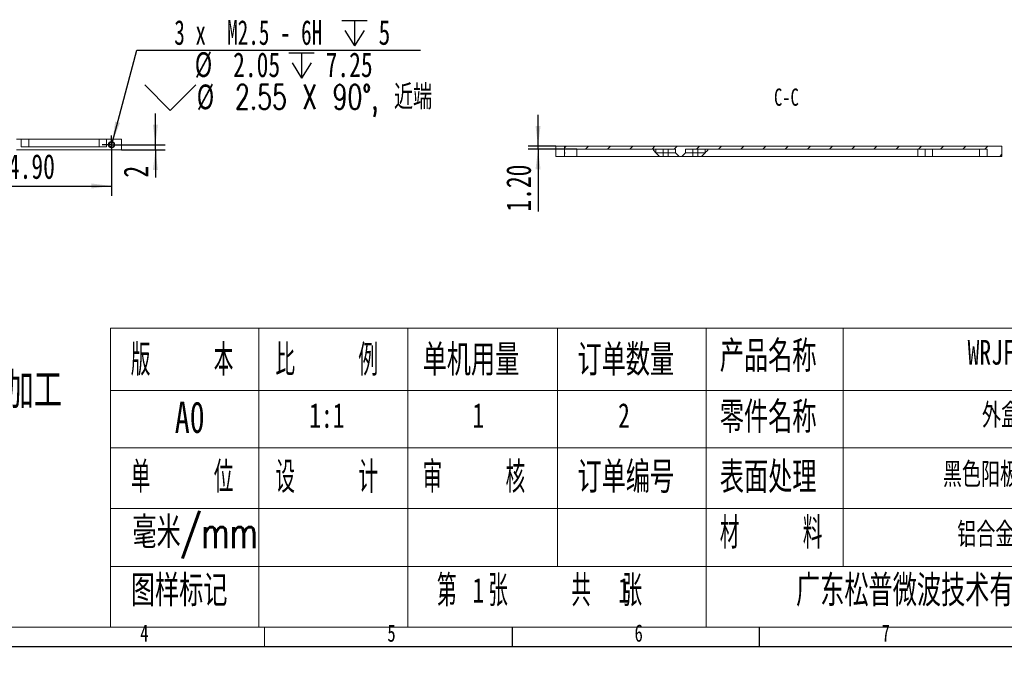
# Model space of a CAD drawing. Header units: millimetres. Extents: x -8 to 916, y -4 to 297.
# Tile 2 of 5: x 170 to 370, y -4 to 127. Entities that reach past the tile are written whole.
import ezdxf

# ---------------------------------------------------------------- set-up
doc = ezdxf.new("R2010")
doc.units = ezdxf.units.MM
for name, color, linetype in [('10', 7, 'Continuous'), ('5', 7, 'Continuous'), ('9', 7, 'Continuous')]:
    doc.layers.add(name, color=color, linetype=linetype)
doc.styles.add('SLDTEXTSTYLE0', font='TXT', dxfattribs={"width": 0.7})
doc.styles.add('SLDTEXTSTYLE1', font='TXT', dxfattribs={"width": 0.7, "bigfont": 'bigfont'})
doc.styles.add('SLDTEXTSTYLE3', font='TXT', dxfattribs={"width": 0.566667, "bigfont": 'bigfont'})
doc.styles.add('SLDTEXTSTYLE4', font='TXT', dxfattribs={"width": 0.628571})
doc.dimstyles.new('SLDDIMSTYLE1', dxfattribs={"dimtxt": 5, "dimasz": 4.08, "dimexe": 0, "dimexo": 0.0625, "dimgap": 1.25, "dimtad": 2, "dimlfac": 2, "dimrnd": 1e-09, "dimzin": 4, "dimdsep": 46, "dimtxsty": 'SLDTEXTSTYLE0', "dimsah": 1, "dimcen": 0.09, "dimadec": 0, "dimazin": 1, "dimtfac": 1, "dimtofl": 0, "dimtmove": 0, "dimatfit": 3, "dimfxl": 0, "dimfrac": 2, "dimtolj": 1, "dimtzin": 12, "dimarcsym": 0})
doc.dimstyles.new('SLDDIMSTYLE2', dxfattribs={"dimtxt": 5, "dimasz": 4.08, "dimexe": 0, "dimexo": 0.0625, "dimgap": 1.25, "dimtad": 2, "dimlfac": 2, "dimrnd": 1e-09, "dimzin": 12, "dimdsep": 46, "dimtxsty": 'SLDTEXTSTYLE0', "dimsah": 1, "dimcen": 0.09, "dimadec": 0, "dimazin": 3, "dimtfac": 1, "dimtmove": 0, "dimatfit": 0, "dimfxl": 0, "dimfrac": 2, "dimtolj": 1, "dimtzin": 12, "dimarcsym": 0})
doc.dimstyles.new('SLDDIMSTYLE3', dxfattribs={"dimtxt": 5, "dimasz": 4.08, "dimexe": 0, "dimexo": 0.0625, "dimgap": 1.25, "dimtad": 0, "dimtih": 1, "dimtoh": 1, "dimdec": 6, "dimlfac": 2, "dimrnd": 1e-09, "dimzin": 12, "dimdsep": 46, "dimtxsty": 'SLDTEXTSTYLE0', "dimblk1": 'NONE', "dimsah": 1, "dimcen": 0, "dimadec": 0, "dimazin": 3, "dimtfac": 1, "dimtmove": 0, "dimatfit": 3, "dimldrblk": 'NONE', "dimfxl": 0, "dimfrac": 2, "dimtolj": 1, "dimtzin": 12, "dimarcsym": 0})
doc.dimstyles.new('SLDDIMSTYLE4', dxfattribs={"dimtxt": 5, "dimasz": 4.08, "dimexe": 0, "dimexo": 0.0625, "dimgap": 1.25, "dimtad": 2, "dimlfac": 2, "dimrnd": 1e-09, "dimzin": 4, "dimdsep": 46, "dimtxsty": 'SLDTEXTSTYLE0', "dimsah": 1, "dimcen": 0.09, "dimadec": 0, "dimazin": 1, "dimtfac": 1, "dimtmove": 0, "dimatfit": 0, "dimfxl": 0, "dimfrac": 2, "dimtolj": 1, "dimtzin": 12, "dimarcsym": 0})

# ---------------------------------------------------------------- blocks, each defined once
blk = doc.blocks.new('SW_NOTE_0')
at = {"layer": '10', "color": 0, "attachment_point": 1, "style": 'SLDTEXTSTYLE1'}
for s, insert, char_height in [('1\\M+18141\\M+1955C\\M+196CA\\M+195BD\\M+190AE\\M+18141\\M+19DD9锐\\M+18A70\\M+18141\\M+19DD9\\M+196D1\\M+18E68\\M+18141\\M+19DD9划\\M+18DAD\\M+18141\\M+19DD9变\\M+18C60', (0, 9.55), 7.40833), ('2\\M+18141\\M+18F8A\\M+1974C\\M+196A2\\M+1928D\\M+18EDA\\M+190A1\\M+18CF6\\M+18DB7\\M+18BCF\\M+188C2GB/T1084-2400f级\\M+189C1\\M+18D48', (0, -1.83), 7.40833), ('3\\M+18141\\M+196A2\\M+1928D\\M+18D45\\M+188CA\\M+18CF6\\M+18DB7\\M+18BCF\\M+188C2\\M+1817D0.1', (0, -13.21), 7.4083), ('4\\M+18141\\M+196A2\\M+1928D圆\\M+18A70\\M+18BCF为R2', (0, -24.58), 7.4083), ('5\\M+18141\\M+196A2\\M+1928D\\M+18EDA\\M+190A1\\M+18E51\\M+18FC6SERP\\M+195B6\\M+18C8F\\M+189C1\\M+18D48', (0, -35.96), 7.4083)]:
    blk.add_mtext(s, dxfattribs=dict(at, insert=insert, char_height=char_height))
blk = doc.blocks.new('_D_11')
at = {"layer": '10'}
for p, q in [((151.46, 101.54), (151.46, 91.19)), ((188.91, 101.54), (188.91, 91.19)), ((151.46, 93.19), (188.91, 93.19))]:
    blk.add_line(p, q, dxfattribs=at)
for points in [[(151.46, 93.19), (155.54, 92.69), (155.54, 93.7)], [(188.91, 93.19), (184.83, 93.7), (184.83, 92.69)]]:
    blk.add_solid(points, dxfattribs=at)
at = {"layer": '10', "insert": (165.55, 99.64), "char_height": 5, "attachment_point": 1, "style": 'SLDTEXTSTYLE0'}
blk.add_mtext('74.90', dxfattribs=at)
blk = doc.blocks.new('_D_12')
at = {"layer": '10'}
for p, q in [((197.78, 101.54), (197.78, 107.89)), ((190.8, 101.54), (199.78, 101.54)), ((190.91, 100.54), (199.78, 100.54)), ((197.78, 100.54), (197.78, 101.54)), ((197.78, 100.54), (197.78, 94.89))]:
    blk.add_line(p, q, dxfattribs=at)
for points in [[(197.78, 101.54), (198.29, 105.62), (197.28, 105.62)], [(197.78, 100.54), (197.28, 96.46), (198.29, 96.46)]]:
    blk.add_solid(points, dxfattribs=at)
at = {"layer": '10', "insert": (191.34, 94.89), "char_height": 5, "attachment_point": 1, "rotation": 90, "style": 'SLDTEXTSTYLE0'}
blk.add_mtext('2', dxfattribs=at)
blk = doc.blocks.new('SW_SYMBOL_HOLE_DEPTH')
at = {"layer": '10', "color": 0}
for p, q in [((0, 875), (800, 875)), ((400, 875), (400, 75)), ((100, 555), (400, 75)), ((700, 555), (400, 75))]:
    blk.add_line(p, q, dxfattribs=at)
blk = doc.blocks.new('SW_SYMBOL_HOLE_SINK')
at = {"layer": '10', "color": 0}
for p, q in [((0, 875), (800, 75)), ((800, 75), (1600, 875))]:
    blk.add_line(p, q, dxfattribs=at)
blk = doc.blocks.new('_D_13')
at = {"layer": '10'}
for p, q in [((189.08, 102.15), (194.03, 120.65)), ((194.03, 120.65), (251.41, 120.65)), ((188.75, 100.92), (189.08, 102.15))]:
    blk.add_line(p, q, dxfattribs=at)
blk.add_solid([(189.08, 102.15), (190.62, 105.96), (189.64, 106.23)], dxfattribs=at)
at = {"layer": '10', "xscale": 0.006445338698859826, "yscale": 0.006445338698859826, "zscale": 0.006445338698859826}
for name, p in [('SW_SYMBOL_HOLE_DEPTH', (235.48, 121.05)), ('SW_SYMBOL_HOLE_DEPTH', (224.77, 114.53)), ('SW_SYMBOL_HOLE_SINK', (195.62, 108.01))]:
    blk.add_blockref(name, p, dxfattribs=at)
at = {"layer": '10', "char_height": 5, "attachment_point": 1}
for s, insert, style in [('3 x  M2.5 - 6H', (201.6, 126.76), 'SLDTEXTSTYLE4'), ('5', (242.92, 126.76), 'SLDTEXTSTYLE0'), ('%%c', (205.74, 120.26), 'SLDTEXTSTYLE0'), ('2.05', (213.5, 120.23), 'SLDTEXTSTYLE0'), ('7.25', (232.21, 120.23), 'SLDTEXTSTYLE0'), ('%%c', (206.14, 113.73), 'SLDTEXTSTYLE0'), ('2.55 X 90\\M+1818B, \\M+18BDF\\M+1925B', (213.89, 113.71), 'SLDTEXTSTYLE1')]:
    blk.add_mtext(s, dxfattribs=dict(at, insert=insert, style=style))
blk = doc.blocks.new('_NONE')
blk = doc.blocks.new('SW_CENTERMARKSYMBOL_2')
at = {"layer": '10', "color": 0}
for p, q in [((-1.25, 0), (-1.8875, 0)), ((0, 0), (-1.25, 0)), ((0, 1.25), (0, 1.8875)), ((0, 0), (0, 1.25)), ((0, 0), (0, -1.25)), ((0, 0), (1.25, 0)), ((1.25, 0), (1.8875, 0)), ((0, -1.25), (0, -1.8875))]:
    blk.add_line(p, q, dxfattribs=at)
blk = doc.blocks.new('_D_33')
at = {"layer": '10'}
for p, q in [((275.18, 101.27), (275.18, 107.62)), ((278.76, 101.27), (273.18, 101.27)), ((283.01, 100.67), (273.18, 100.67)), ((275.18, 100.67), (275.18, 101.27)), ((275.18, 100.67), (275.18, 88))]:
    blk.add_line(p, q, dxfattribs=at)
for points in [[(275.18, 101.27), (275.69, 105.35), (274.68, 105.35)], [(275.18, 100.67), (274.68, 96.59), (275.69, 96.59)]]:
    blk.add_solid(points, dxfattribs=at)
at = {"layer": '10', "insert": (268.74, 88), "char_height": 5, "attachment_point": 1, "rotation": 90, "style": 'SLDTEXTSTYLE0'}
blk.add_mtext('1.20', dxfattribs=at)

msp = doc.modelspace()

# ---------------------------------------------------------------- hatches: boundary and pattern name
at = {"linetype": 'Continuous', "lineweight": 0}
h = msp.add_hatch(dxfattribs=at)
h.set_pattern_fill('ANSI31', angle=3e-322, style=0)
edge = h.paths.add_edge_path(flags=0)
edge.add_line((366.00909634, 99.17431171), (369.00909634, 99.17431171))
edge.add_line((369.00909634, 99.17431171), (369.00909634, 101.27431171))
edge.add_line((369.00909634, 101.27431171), (280.50909634, 101.27431171))
edge.add_line((280.50909634, 101.27431171), (280.50909634, 100.20924663))
edge.add_spline(control_points=[(280.50909634, 100.20924663), (280.53742149, 100.15829941), (280.56217413, 100.10460291), (280.57788141, 100.04846723), (280.59165524, 99.99924145), (280.59804584, 99.94704409), (280.59466816, 99.89603931), (280.59129133, 99.84504745), (280.57841153, 99.79438021), (280.56005655, 99.74668673), (280.54583387, 99.7097306), (280.52833804, 99.67398601), (280.50909634, 99.63937679)], knot_values=[0.0013726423, 0.0013726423, 0.0013726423, 0.0013726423, 0.001722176, 0.001722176, 0.001722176, 0.0020289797, 0.0020289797, 0.0020289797, 0.0023349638, 0.0023349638, 0.0023349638, 0.0025724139, 0.0025724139, 0.0025724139, 0.0025724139], weights=[1, 1, 1, 1, 1, 1, 1, 1, 1, 1, 1, 1, 1], degree=3, periodic=0)
edge.add_line((280.50909634, 99.63937679), (280.50909634, 99.17431171))
edge.add_line((280.50909634, 99.17431171), (283.00909634, 99.17431171))
edge.add_line((283.00909634, 99.17431171), (283.00909634, 100.67431171))
edge.add_line((283.00909634, 100.67431171), (303.00909634, 100.67431171))
edge.add_line((303.00909634, 100.67431171), (303.00909634, 99.92431171))
edge.add_line((303.00909634, 99.92431171), (303.75909634, 99.17431171))
edge.add_line((303.75909634, 99.17431171), (304.25909634, 99.17431171))
edge.add_line((304.25909634, 99.17431171), (305.00909634, 99.92431171))
edge.add_line((305.00909634, 99.92431171), (305.00909634, 100.67431171))
edge.add_line((305.00909634, 100.67431171), (366.00909634, 100.67431171))
edge.add_line((366.00909634, 100.67431171), (366.00909634, 99.17431171))

# ---------------------------------------------------------------- linework, layer by layer
at = {"color": 7, "linetype": 'Continuous', "lineweight": 15}
for p, q in [((170.66034314, 102.63781465), (169.66034111, 102.63781465)), ((170.66034314, 102.63781465), (170.66034314, 101.13781906)), ((170.66034314, 102.63781465), (172.16034618, 102.63781465)), ((172.16034618, 102.63781465), (172.16034618, 101.13781906)), ((186.41034153, 102.63781465), (172.16034618, 102.63781465)), ((186.41034153, 101.13781906), (186.41034153, 102.63781465)), ((186.41034153, 102.63781465), (187.91034457, 102.63781465)), ((187.91034457, 101.13781906), (187.91034457, 102.63781465)), ((190.9103432, 102.63781465), (187.91034457, 102.63781465)), ((190.9103432, 102.63781465), (190.9103432, 100.53781635)), ((190.9103432, 100.53781635), (169.66034111, 100.53781635)), ((170.66034314, 101.13781906), (187.91034457, 101.13781906)), ((278.75909598, 101.27431237), (278.75909598, 99.17431407)), ((278.75909598, 101.27431237), (280.5090958, 101.27431237)), ((280.5090958, 100.20924442), (280.5090958, 101.27431237)), ((280.5090958, 101.27431237), (369.00909634, 101.27431237)), ((280.5090958, 100.21198623), (280.5090958, 99.63937931)), ((280.5090958, 99.17431407), (280.5090958, 99.63937931)), ((283.00909342, 100.67430966), (303.00909669, 100.67430966)), ((283.00909342, 100.67430966), (283.00909342, 99.17431407)), ((298.50909503, 100.42431288), (298.50909503, 100.67430966)), ((299.00909604, 99.92431187), (298.50909503, 100.42431288)), ((299.00909604, 99.92431187), (299.00909604, 100.67430966)), ((299.75909383, 99.17431407), (299.00909604, 99.92431187)), ((299.00909604, 99.92431187), (300.50909908, 99.92431187)), ((300.50909908, 100.67430966), (300.50909908, 99.92431187)), ((300.50909908, 99.17431407), (300.50909908, 99.92431187)), ((300.50909908, 99.92431187), (301.50909365, 99.92431187)), ((301.50909365, 99.92431187), (301.50909365, 100.67430966)), ((301.50909365, 99.17431407), (301.50909365, 99.92431187)), ((301.50909365, 99.92431187), (303.00909669, 99.92431187)), ((303.00909669, 99.92431187), (303.00909669, 100.67430966)), ((303.00909669, 99.92431187), (303.75909449, 99.17431407)), ((304.2590955, 99.17431407), (305.0090933, 99.92431187)), ((305.0090933, 100.67430966), (366.00909631, 100.67430966)), ((305.0090933, 100.67430966), (305.0090933, 99.92431187)), ((305.0090933, 99.92431187), (306.50909634, 99.92431187)), ((306.50909634, 100.67430966), (306.50909634, 99.92431187)), ((306.50909634, 99.92431187), (306.50909634, 99.17431407)), ((306.50909634, 99.92431187), (307.50909464, 99.92431187)), ((307.50909464, 99.92431187), (307.50909464, 100.67430966)), ((307.50909464, 99.92431187), (309.00909768, 99.92431187)), ((307.50909464, 99.92431187), (307.50909464, 99.17431407)), ((309.00909768, 99.92431187), (308.25909616, 99.17431407)), ((309.00909768, 100.67430966), (309.00909768, 99.92431187)), ((309.50909497, 100.67430966), (309.50909497, 100.42431288)), ((352.00909541, 99.17431407), (352.00909541, 100.67430966)), ((353.50909659, 100.67430966), (353.50909659, 99.17431407)), ((355.0090959, 100.67430966), (355.0090959, 99.17431407)), ((364.50909653, 99.17431407), (364.50909653, 100.67430966)), ((366.00909631, 99.17431407), (366.00909631, 100.67430966)), ((369.00909634, 99.17431407), (369.00909634, 101.27431237)), ((278.75909598, 99.17431407), (280.5090958, 99.17431407)), ((283.00909342, 99.17431407), (280.5090958, 99.17431407)), ((283.00909342, 99.17431407), (299.75909383, 99.17431407)), ((300.50909908, 99.17431407), (299.75909383, 99.17431407)), ((301.50909365, 99.17431407), (300.50909908, 99.17431407)), ((303.75909449, 99.17431407), (301.50909365, 99.17431407)), ((304.2590955, 99.17431407), (303.75909449, 99.17431407)), ((306.50909634, 99.17431407), (304.2590955, 99.17431407)), ((307.50909464, 99.17431407), (306.50909634, 99.17431407)), ((308.25909616, 99.17431407), (307.50909464, 99.17431407)), ((308.25909616, 99.17431407), (352.00909541, 99.17431407)), ((353.50909659, 99.17431407), (352.00909541, 99.17431407)), ((355.0090959, 99.17431407), (353.50909659, 99.17431407)), ((355.0090959, 99.17431407), (364.50909653, 99.17431407)), ((366.00909631, 99.17431407), (364.50909653, 99.17431407)), ((369.00909634, 99.17431407), (366.00909631, 99.17431407))]:
    msp.add_line(p, q, dxfattribs=at)
at = {"color": 7, "linetype": 'Continuous', "lineweight": 15, "flags": 128}
msp.add_lwpolyline([(309.50909497, 100.42431288), (309.41155196, 100.32676988), (309.31775288, 100.23296707), (309.23131124, 100.14652543), (309.15554256, 100.07076048), (309.09336002, 100.00857793), (309.04715524, 99.96236943), (309.0187052, 99.93391566), (309.00909768, 99.92431187)], dxfattribs=at)
at = {"color": 7, "linetype": 'Continuous', "lineweight": 15}
for radius in [0.6375, 0.5125]:
    msp.add_circle((188.91034284, 101.53781701), radius, dxfattribs=at)
at = {"color": 7, "linetype": 'Continuous', "lineweight": 0}
msp.add_arc((188.91034284, 101.53781701), 0.625, 255, 195, dxfattribs=at)
at = {"color": 7, "linetype": 'Continuous', "lineweight": 15}
msp.add_open_spline([(280.50909634, 100.20924663), (280.5334614, 100.16542225), (280.55488827, 100.12024139), (280.58629767, 100.02459609), (280.59557959, 99.97480199), (280.59563094, 99.87425652), (280.58632603, 99.82416238), (280.55497069, 99.72858449), (280.53328198, 99.68287846), (280.50909634, 99.63937679)], degree=3, knots=[0, 0, 0, 0, 0.25, 0.25, 0.5, 0.5, 0.75, 0.75, 1, 1, 1, 1], dxfattribs=at)
at = {"layer": '10', "lineweight": 15}
for p, q in [((188.67854555, 64.4299422), (188.67854555, 3.8961968)), ((188.67854555, 64.4299422), (415, 64.4299422)), ((218.71306093, 64.4299422), (218.71306093, 3.8961968)), ((248.82480443, 64.4299422), (248.82480443, 3.8961968)), ((279.12694969, 64.4299422), (279.12694969, 16.20972922)), ((309.17259166, 64.4299422), (309.17259166, 3.8961968)), ((336.93349557, 64.4299422), (336.93349557, 16.20972922)), ((188.67854555, 51.80985576), (415, 51.80985576)), ((188.67854555, 40.19233422), (415, 40.19233422)), ((188.67854555, 27.93177504), (415, 27.93177504)), ((188.67854555, 16.20972922), (415, 16.20972922))]:
    msp.add_line(p, q, dxfattribs=at)
at = {"layer": '5', "color": 7, "lineweight": 15}
msp.add_line((0, 3.8961968), (415, 3.8961968), dxfattribs=at)
at = {"layer": '5', "lineweight": 15}
msp.add_line((219.8705406, 0), (219.8705406, 3.8961968), dxfattribs=at)
at = {"layer": '5'}
for p, q in [((270, 0), (270, 3.8961968)), ((320, 0), (320, 3.8961968))]:
    msp.add_line(p, q, dxfattribs=at)
at = {"layer": '9', "color": 7}
msp.add_line((0, 0), (420, 0), dxfattribs=at)

# ---------------------------------------------------------------- block references
at = {"layer": '10'}
for name, p in [('SW_CENTERMARKSYMBOL_2', (188.91034284, 101.53781701)), ('SW_NOTE_0', (32.80506805, 57.3718725))]:
    msp.add_blockref(name, p, dxfattribs=at)

# ---------------------------------------------------------------- texts
for s, insert, char_height, attachment_point, style in [('C-C', (325.42506868, 112.92104899), 3.5, 2, 'SLDTEXTSTYLE0'), ('单\\M+18AF7\\M+19770\\M+197CA', (251.83662745, 61.15707779), 6.35, 1, 'SLDTEXTSTYLE1'), ('订单\\M+19094\\M+197CA', (283.16430476, 61.15707779), 6.35, 1, 'SLDTEXTSTYLE1'), ('产\\M+19569\\M+196BC\\M+18FCC', (311.94614816, 61.9152771), 6.35, 1, 'SLDTEXTSTYLE1'), ('WRJFZD-WZ', (362.0777945, 62.04590527), 5, 1, 'SLDTEXTSTYLE0'), ('\\M+194C5    \\M+1967B', (192.8072974, 61.15707779), 6.35, 1, 'SLDTEXTSTYLE3'), ('\\M+194E4    \\M+197E1', (222.06138843, 61.15707779), 6.35, 1, 'SLDTEXTSTYLE3'), ('\\M+197EB\\M+18C8F\\M+196BC\\M+18FCC', (311.95790704, 49.58303303), 6.35, 1, 'SLDTEXTSTYLE1'), ('A0', (201.70317701, 49.58303303), 6.35, 1, 'SLDTEXTSTYLE0'), ('1:1', (228.89758219, 49.2576222), 5, 1, 'SLDTEXTSTYLE0'), ('1', (261.91561378, 49.2576222), 5, 1, 'SLDTEXTSTYLE0'), ('2', (291.37378777, 49.2576222), 5, 1, 'SLDTEXTSTYLE0'), ('\\M+18A4F\\M+1E1B4\\M+191CC4', (364.98751538, 49.2576222), 5, 1, 'SLDTEXTSTYLE1'), ('单    \\M+188CA', (192.81905628, 37.45105451), 6.35, 1, 'SLDTEXTSTYLE3'), ('设    计', (222.06138843, 37.45105451), 6.35, 1, 'SLDTEXTSTYLE3'), ('审    \\M+18A6A', (251.82486857, 37.45105451), 6.35, 1, 'SLDTEXTSTYLE3'), ('订单编\\M+18D86', (283.15842532, 37.45105451), 6.35, 1, 'SLDTEXTSTYLE1'), ('\\M+1955C\\M+196CA处\\M+1979D', (311.95790704, 37.45105451), 6.35, 1, 'SLDTEXTSTYLE1'), ('\\M+1FC4B\\M+19046阳极氧\\M+189BB', (357.08314662, 37.28222202), 5, 1, 'SLDTEXTSTYLE1'), ('\\M+19F7C\\M+195C4/mm', (193.12954974, 26.27718051), 6.35, 1, 'SLDTEXTSTYLE1'), ('\\M+18DDE    \\M+197BF', (311.95790704, 26.16994595), 6.35, 1, 'SLDTEXTSTYLE3'), ('铝\\M+18D87\\M+18BE05052', (359.99286842, 25.14931232), 5, 1, 'SLDTEXTSTYLE1'), ('图样标记', (192.8072974, 14.48697133), 6.35, 1, 'SLDTEXTSTYLE1'), ('\\M+191E6  张    \\M+18BA4  张', (254.75478545, 14.48697133), 6.35, 1, 'SLDTEXTSTYLE3'), ('\\M+19BF6东\\M+18FBC\\M+19581\\M+194F7\\M+19467\\M+18B5A术\\M+1974C\\M+18CC0\\M+18CF6\\M+18E69', (327.36926871, 14.48697133), 6.35, 1, 'SLDTEXTSTYLE1'), ('1', (261.91561378, 13.90996684), 5, 1, 'SLDTEXTSTYLE0'), ('1', (291.37378777, 13.90996684), 5, 1, 'SLDTEXTSTYLE0'), ('4', (195.54444444, 4.48642786), 3.5, 2, 'SLDTEXTSTYLE0'), ('5', (245.54444444, 4.48642786), 3.5, 2, 'SLDTEXTSTYLE0'), ('6', (295.54687502, 4.48642786), 3.5, 2, 'SLDTEXTSTYLE0'), ('7', (345.54687502, 4.48642786), 3.5, 2, 'SLDTEXTSTYLE0')]:
    msp.add_mtext(s, dxfattribs=dict(at, insert=insert, char_height=char_height, attachment_point=attachment_point, style=style))

# ---------------------------------------------------------------- dimensions: what is measured, and where the dimension line sits
dim = msp.add_diameter_dim_2p(p1=(188.74531082, 100.92204864), p2=(189.07537487, 102.15358538), text='3 x  M2.5 - 6H {\\fGDT;x} 5\\P%%c 2.05 {\\fGDT;x} 7.25\\P{\\fGDT;w}%%c 2.55 X 90°, 近端', dimstyle='SLDDIMSTYLE3', override={"dimpost": '<>'}, dxfattribs=at)
dim.commit()
dim.dimension.update_dxf_attribs({"geometry": '_D_13', "text_midpoint": (223.5153558, 117.04952664), "dimtype": 163})
for base, p1, p2, dimstyle, picture, middle in [((197.78361742, 101.53781701), (190.91034284, 100.53781701), (190.79784284, 101.53781701), 'SLDDIMSTYLE2', '_D_12', (197.78361742, 95.9874556)), ((275.18322938, 101.27431171), (283.00909634, 100.67431171), (278.75909634, 101.27431171), 'SLDDIMSTYLE4', '_D_33', (275.18322938, 92.38664943))]:
    dim = msp.add_linear_dim(base=base, p1=p1, p2=p2, angle=90, dimstyle=dimstyle, dxfattribs=at)
    dim.commit()
    dim.dimension.update_dxf_attribs({"geometry": picture, "text_midpoint": middle, "dimtype": 160})
dim = msp.add_linear_dim(base=(188.91034284, 93.19403277), p1=(151.46034284, 101.53781701), p2=(188.91034284, 101.53781701), dimstyle='SLDDIMSTYLE1', dxfattribs=at)
dim.commit()
dim.dimension.update_dxf_attribs({"geometry": '_D_11', "text_midpoint": (171.02192886, 93.19403277), "dimtype": 160})

doc.saveas('drawing.dxf')
